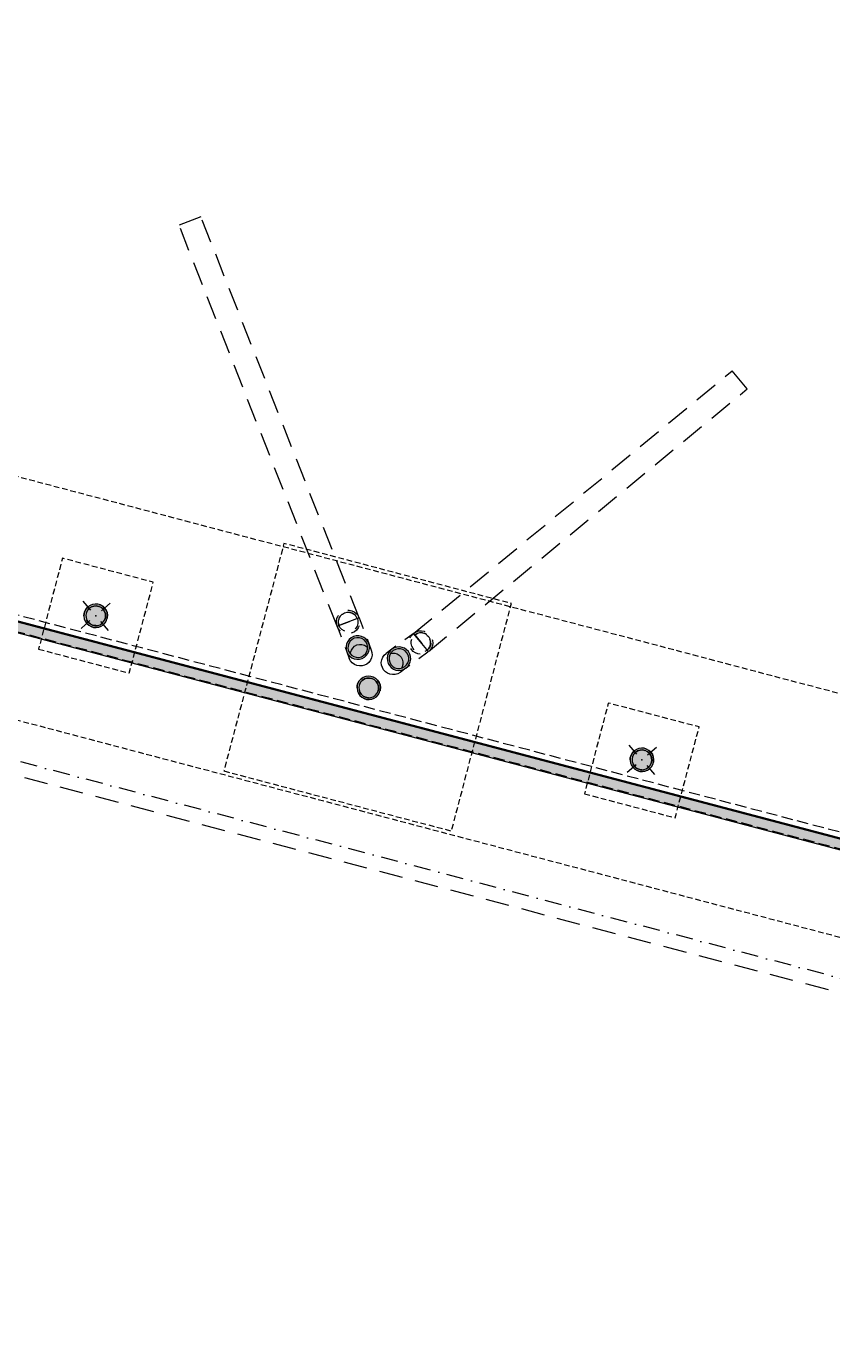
# Model space of a CAD drawing. Header units: millimetres. Extents: x -204291438 to 18864955, y -774833820 to 295284.
# Tile 11 of 87: x 50451 to 59005, y -5916 to 8098. Entities that reach past the tile are written whole.
import ezdxf

# ---------------------------------------------------------------- set-up
doc = ezdxf.new("R2010")
doc.units = ezdxf.units.MM
doc.header["$MEASUREMENT"] = 0
for name, pattern in [('Krawędzie ukryte', [170, 120, -50]), ('Kropki i Kreski', [360, 180, -90, 0, -90]), ('Przerywana', [240, 120, -120]), ('Przerywana długa', [390, 250, -140]), ('Przerywana gęsta', [90, 60, -30])]:
    doc.linetypes.add(name, pattern=pattern)
for name, color, linetype in [('213-A Wymiarowanie wewnętrzne', 7, 'Continuous'), ('215-A Wymiarowanie wewnętrzne 1_50', 7, 'Continuous'), ('822-IST-Brama zachodnia belki', 7, 'Continuous'), ('822-IST-Brama zachodnia stropy', 7, 'Continuous'), ('822-IST-Brama zachodnia słupy', 7, 'Continuous'), ('822-IST-Brama zachodnia ściany', 7, 'Continuous')]:
    doc.layers.add(name, color=color, linetype=linetype)
doc.styles.add('STYL_AUTOMATYCZNY_4', font='arial.ttf')
doc.dimstyles.new('STYL_AUTOMATYCZNY__3', dxfattribs={"dimtxt": 64.999998, "dimasz": 47.5, "dimexe": 0.18, "dimexo": 0.0625, "dimgap": 0, "dimtad": 1, "dimdec": 1, "dimlfac": 0.1, "dimzin": 0, "dimdsep": 46, "dimtxsty": 'STYL_AUTOMATYCZNY_4', "dimblk": 'ARROWHEAD_11', "dimblk1": 'ARROWHEAD_11', "dimblk2": 'ARROWHEAD_11', "dimcen": 0.09, "dimclrd": 30, "dimclre": 30, "dimclrt": 30, "dimazin": 0, "dimtfac": 1, "dimtdec": 4, "dimtmove": 0, "dimatfit": 3, "dimfxl": 0, "dimtolj": 1, "dimtzin": 0, "dimarcsym": 0})

# ---------------------------------------------------------------- blocks, each defined once
blk = doc.blocks.new('Strop_51_3', base_point=(36839, 18360))
at = {"layer": '822-IST-Brama zachodnia stropy', "color": 254, "linetype": 'Continuous', "lineweight": 0, "true_color": 0xcccccc, "flags": 128}
blk.add_lwpolyline([(36839, 18360), (30841, 19943), (27628, 7769), (33626, 6187), (62808, -1514), (68663, -3059), (71875, 9115), (66020, 10660), (67469, 16152), (38288, 23852)], close=True, dxfattribs=at)
blk = doc.blocks.new('Strop_60_3', base_point=(27098, 6866))
at = {"layer": '822-IST-Brama zachodnia stropy', "color": 254, "linetype": 'Przerywana gęsta', "lineweight": 0, "true_color": 0xcccccc, "flags": 128}
blk.add_lwpolyline([(27098, 6866), (68837, -4148), (69475, -1731), (27735, 9283)], close=True, dxfattribs=at)
blk = doc.blocks.new('Strop_81_3', base_point=(56379, -54))
at = {"layer": '822-IST-Brama zachodnia stropy', "color": 254, "linetype": 'Przerywana gęsta', "lineweight": 0, "true_color": 0xcccccc, "flags": 128}
blk.add_lwpolyline([(56379, -54), (57343, -309), (57598, 656), (56633, 910)], close=True, dxfattribs=at)
blk = doc.blocks.new('Strop_82_3', base_point=(52549, 189))
at = {"layer": '822-IST-Brama zachodnia stropy', "color": 254, "linetype": 'Przerywana gęsta', "lineweight": 0, "true_color": 0xcccccc, "flags": 128}
blk.add_lwpolyline([(52549, 189), (54966, -449), (55604, 1968), (53187, 2606)], close=True, dxfattribs=at)
blk = doc.blocks.new('Strop_83_3', base_point=(50581, 1483))
at = {"layer": '822-IST-Brama zachodnia stropy', "color": 254, "linetype": 'Przerywana gęsta', "lineweight": 0, "true_color": 0xcccccc, "flags": 128}
blk.add_lwpolyline([(50581, 1483), (51545, 1228), (51800, 2193), (50835, 2448)], close=True, dxfattribs=at)
blk = doc.blocks.new('Ściana_180_3', base_point=(33742, 6166))
at = {"layer": '822-IST-Brama zachodnia ściany', "linetype": 'Continuous', "lineweight": 0, "true_color": 0x666666}
blk.add_hatch(color=251, dxfattribs=at).paths.add_polyline_path([(33711, 6050), (62664, -1590), (62694, -1474), (33742, 6166)])
at = {"layer": '822-IST-Brama zachodnia ściany', "color": 254, "linetype": 'Continuous', "lineweight": 0, "true_color": 0xcccccc, "flags": 128}
for points in [[(33711, 6050), (62664, -1590)], [(62694, -1474), (33742, 6166)]]:
    blk.add_lwpolyline(points, dxfattribs=at)
blk = doc.blocks.new('Ściana_181_3', base_point=(69097, -3164))
at = {"layer": '822-IST-Brama zachodnia ściany', "color": 254, "linetype": 'Krawędzie ukryte', "lineweight": 0, "true_color": 0xcccccc, "flags": 128}
for points in [[(69112, -3106), (27515, 7871)], [(27471, 7706), (69069, -3270)]]:
    blk.add_lwpolyline(points, dxfattribs=at)
blk = doc.blocks.new('Słup_98_3', base_point=(53998, 1429))
at = {"layer": '822-IST-Brama zachodnia słupy', "linetype": 'Continuous', "lineweight": 0, "true_color": 0x666666}
h = blk.add_hatch(color=251, dxfattribs=at)
h.paths.add_polyline_path([(53854, 1456), (53867, 1431), (53885, 1409), (53908, 1392), (53933, 1381), (53961, 1375), (53989, 1376), (54016, 1383), (54041, 1396), (54062, 1414), (54079, 1436), (54090, 1462), (54096, 1489), (54095, 1517), (54088, 1544), (54075, 1569), (54057, 1591), (54035, 1607), (54010, 1619), (53982, 1625), (53954, 1624), (53927, 1617), (53902, 1604), (53881, 1586), (53864, 1564), (53852, 1538), (53847, 1511), (53848, 1483)])
h.paths.add_polyline_path([(53873, 1463), (53867, 1489), (53868, 1517), (53876, 1543), (53890, 1566), (53910, 1585), (53934, 1598), (53961, 1604), (53988, 1604), (54014, 1596), (54038, 1581), (54057, 1561), (54070, 1537), (54076, 1510), (54075, 1483), (54067, 1457), (54053, 1433), (54033, 1415), (54009, 1402), (53982, 1395), (53954, 1396), (53928, 1404), (53905, 1419), (53886, 1439)], flags=0)
blk.add_hatch(color=251, dxfattribs=at).paths.add_polyline_path([(53873, 1463), (53886, 1439), (53905, 1419), (53928, 1404), (53954, 1396), (53982, 1395), (54009, 1402), (54033, 1415), (54053, 1433), (54067, 1457), (54075, 1483), (54076, 1510), (54070, 1537), (54057, 1561), (54038, 1581), (54014, 1596), (53988, 1604), (53961, 1604), (53934, 1598), (53910, 1585), (53890, 1566), (53876, 1543), (53868, 1517), (53867, 1489)])
at = {"layer": '822-IST-Brama zachodnia słupy', "color": 254, "linetype": 'Przerywana', "lineweight": 0, "true_color": 0xcccccc, "flags": 128}
for points in [[(53752, 1727), (53745, 1754), (53744, 1782), (53750, 1810), (53761, 1835), (53778, 1858), (53799, 1876), (53824, 1889), (53851, 1895), (53879, 1896), (53907, 1891), (53932, 1879), (53955, 1862), (53973, 1841), (53985, 1816), (53992, 1789), (53993, 1761), (53988, 1733), (53976, 1708), (53959, 1685), (53938, 1667), (53913, 1655), (53886, 1648), (53858, 1647), (53830, 1652), (53805, 1664), (53782, 1681), (53764, 1702)], [(53967, 1809), (53973, 1782), (53972, 1755), (53964, 1728), (53950, 1705), (53930, 1686), (53906, 1673), (53879, 1667), (53852, 1668), (53825, 1676), (53802, 1690), (53783, 1710), (53771, 1733), (53770, 1734), (53764, 1761), (53765, 1788), (53773, 1815), (53787, 1838), (53807, 1857), (53831, 1870), (53858, 1876), (53885, 1875), (53912, 1867), (53935, 1853), (53954, 1833), (53966, 1810)]]:
    blk.add_lwpolyline(points, close=True, dxfattribs=at)
for points in [[(53774, 1812), (53786, 1833), (53788, 1836)], [(53788, 1836), (53807, 1853), (53808, 1854)], [(53808, 1854), (53831, 1867), (53832, 1867)], [(53832, 1867), (53858, 1874), (53859, 1874)], [(53859, 1874), (53886, 1873)], [(53886, 1873), (53887, 1873), (53913, 1865)], [(53913, 1865), (53916, 1862), (53936, 1850)], [(53936, 1850), (53947, 1838), (53955, 1830)], [(53966, 1810), (53955, 1830)], [(53752, 1727), (53854, 1456)], [(53765, 1758), (53765, 1767), (53766, 1786)], [(53765, 1758), (53771, 1733)], [(53766, 1786), (53772, 1805), (53774, 1812)], [(53771, 1733), (53966, 1810)], [(53985, 1816), (54088, 1544)]]:
    blk.add_lwpolyline(points, dxfattribs=at)
at = {"layer": '822-IST-Brama zachodnia słupy', "color": 254, "linetype": 'Continuous', "lineweight": 0, "true_color": 0xcccccc, "flags": 128}
for points in [[(53848, 1483), (53854, 1456), (53867, 1431), (53885, 1409), (53908, 1392), (53933, 1381), (53961, 1375), (53989, 1376), (54016, 1383), (54041, 1396), (54062, 1414), (54079, 1436), (54090, 1462), (54096, 1489), (54095, 1517), (54088, 1544), (54075, 1569), (54057, 1591), (54035, 1607), (54010, 1619), (53982, 1625), (53954, 1624), (53927, 1617), (53902, 1604), (53881, 1586), (53864, 1564), (53852, 1538), (53847, 1511)], [(53867, 1489), (53873, 1463), (53886, 1439), (53905, 1419), (53928, 1404), (53954, 1396), (53982, 1395), (54009, 1402), (54033, 1415), (54053, 1433), (54067, 1457), (54075, 1483), (54076, 1510), (54070, 1537), (54057, 1561), (54038, 1581), (54014, 1596), (53988, 1604), (53961, 1604), (53934, 1598), (53910, 1585), (53890, 1566), (53876, 1543), (53868, 1517)]]:
    blk.add_lwpolyline(points, close=True, dxfattribs=at)
for points in [[(54088, 1544), (54115, 1473)], [(53854, 1456), (53881, 1384)], [(54115, 1473), (54122, 1446), (54123, 1418), (54117, 1390), (54106, 1365), (54089, 1342), (54068, 1324), (54043, 1312), (54016, 1305), (53988, 1304), (53960, 1309), (53935, 1321), (53912, 1338), (53894, 1359), (53881, 1384)], [(53894, 1430), (53895, 1446), (53903, 1472), (53917, 1495), (53937, 1514), (53961, 1527), (53988, 1533), (54015, 1532), (54041, 1524), (54065, 1510), (54075, 1499)]]:
    blk.add_lwpolyline(points, dxfattribs=at)
blk = doc.blocks.new('Słup_99_3', base_point=(54346, 1337))
at = {"layer": '822-IST-Brama zachodnia słupy', "linetype": 'Continuous', "lineweight": 0, "true_color": 0x666666}
h = blk.add_hatch(color=251, dxfattribs=at)
h.paths.add_polyline_path([(54334, 1483), (54314, 1464), (54298, 1441), (54287, 1415), (54283, 1387), (54285, 1359), (54293, 1332), (54307, 1308), (54326, 1287), (54349, 1271), (54375, 1261), (54403, 1257), (54431, 1259), (54457, 1267), (54482, 1281), (54502, 1300), (54518, 1323), (54529, 1349), (54533, 1377), (54531, 1404), (54523, 1431), (54509, 1456), (54490, 1476), (54467, 1492), (54441, 1502), (54413, 1507), (54385, 1505), (54359, 1497)])
h.paths.add_polyline_path([(54346, 1467), (54370, 1480), (54397, 1486), (54424, 1486), (54451, 1478), (54474, 1464), (54493, 1444), (54506, 1420), (54513, 1393), (54512, 1366), (54504, 1339), (54490, 1316), (54470, 1297), (54446, 1284), (54419, 1277), (54392, 1278), (54366, 1286), (54342, 1300), (54323, 1320), (54310, 1344), (54304, 1370), (54304, 1398), (54312, 1424), (54326, 1448)], flags=0)
blk.add_hatch(color=251, dxfattribs=at).paths.add_polyline_path([(54346, 1467), (54326, 1448), (54312, 1424), (54304, 1398), (54304, 1370), (54310, 1344), (54323, 1320), (54342, 1300), (54366, 1286), (54392, 1278), (54419, 1277), (54446, 1284), (54470, 1297), (54490, 1316), (54504, 1339), (54512, 1366), (54513, 1393), (54506, 1420), (54493, 1444), (54474, 1464), (54451, 1478), (54424, 1486), (54397, 1486), (54370, 1480)])
at = {"layer": '822-IST-Brama zachodnia słupy', "color": 254, "linetype": 'Przerywana', "lineweight": 0, "true_color": 0xcccccc, "flags": 128}
for points in [[(54569, 1654), (54334, 1483)], [(54576, 1634), (54709, 1473)], [(54579, 1636), (54602, 1649)], [(54629, 1656), (54607, 1650), (54602, 1649)], [(54657, 1655), (54644, 1656), (54629, 1656)], [(54683, 1648), (54675, 1650), (54657, 1655)], [(54706, 1633), (54700, 1637), (54683, 1648)], [(54706, 1633), (54721, 1618), (54725, 1614)], [(54725, 1614), (54736, 1594), (54738, 1590)], [(54744, 1566), (54738, 1590)], [(54744, 1566), (54745, 1563)], [(54744, 1536), (54745, 1563)], [(54716, 1452), (54482, 1281)], [(54709, 1473), (54721, 1485)], [(54721, 1485), (54729, 1498), (54736, 1509)], [(54736, 1509), (54744, 1535)], [(54744, 1535), (54744, 1536)]]:
    blk.add_lwpolyline(points, dxfattribs=at)
for points in [[(54569, 1654), (54593, 1668), (54620, 1676), (54648, 1678), (54675, 1674), (54701, 1663), (54725, 1648), (54743, 1627), (54757, 1603), (54765, 1576), (54767, 1548), (54763, 1520), (54753, 1494), (54737, 1471), (54716, 1452), (54692, 1438), (54665, 1430), (54637, 1428), (54610, 1432), (54583, 1443), (54560, 1459), (54541, 1479), (54528, 1504), (54519, 1530), (54518, 1558), (54522, 1586), (54532, 1612), (54548, 1635)], [(54576, 1634), (54581, 1638), (54605, 1651), (54631, 1658), (54659, 1657), (54685, 1649), (54708, 1635), (54727, 1615), (54740, 1591), (54747, 1564), (54746, 1537), (54739, 1511), (54724, 1487), (54709, 1473), (54704, 1468), (54680, 1455), (54654, 1449), (54626, 1449), (54600, 1457), (54577, 1471), (54558, 1491), (54545, 1515), (54538, 1542), (54539, 1569), (54546, 1596), (54561, 1619)]]:
    blk.add_lwpolyline(points, close=True, dxfattribs=at)
at = {"layer": '822-IST-Brama zachodnia słupy', "color": 254, "linetype": 'Continuous', "lineweight": 0, "true_color": 0xcccccc, "flags": 128}
for points in [[(54420, 1236), (54396, 1222), (54369, 1214), (54341, 1212), (54313, 1216), (54287, 1226), (54264, 1242), (54245, 1263), (54232, 1287), (54223, 1314), (54221, 1342), (54226, 1370), (54236, 1396), (54252, 1419), (54273, 1438)], [(54334, 1483), (54273, 1438)], [(54320, 1437), (54335, 1441), (54363, 1440), (54389, 1433), (54412, 1419), (54431, 1399), (54444, 1375), (54451, 1348), (54450, 1321), (54443, 1294), (54434, 1281)], [(54482, 1281), (54420, 1236)]]:
    blk.add_lwpolyline(points, dxfattribs=at)
for points in [[(54283, 1387), (54285, 1359), (54293, 1332), (54307, 1308), (54326, 1287), (54349, 1271), (54375, 1261), (54403, 1257), (54431, 1259), (54457, 1267), (54482, 1281), (54502, 1300), (54518, 1323), (54529, 1349), (54533, 1377), (54531, 1404), (54523, 1431), (54509, 1456), (54490, 1476), (54467, 1492), (54441, 1502), (54413, 1507), (54385, 1505), (54359, 1497), (54334, 1483), (54314, 1464), (54298, 1441), (54287, 1415)], [(54304, 1370), (54310, 1344), (54323, 1320), (54342, 1300), (54366, 1286), (54392, 1278), (54419, 1277), (54446, 1284), (54470, 1297), (54490, 1316), (54504, 1339), (54512, 1366), (54513, 1393), (54506, 1420), (54493, 1444), (54474, 1464), (54451, 1478), (54424, 1486), (54397, 1486), (54370, 1480), (54346, 1467), (54326, 1448), (54312, 1424), (54304, 1398)]]:
    blk.add_lwpolyline(points, close=True, dxfattribs=at)
blk = doc.blocks.new('Słup_100_3', base_point=(54089, 1072))
at = {"layer": '822-IST-Brama zachodnia słupy', "linetype": 'Continuous', "lineweight": 0, "true_color": 0x666666}
h = blk.add_hatch(color=251, dxfattribs=at)
h.paths.add_polyline_path([(54183, 1153), (54163, 1172), (54138, 1186), (54112, 1194), (54084, 1197), (54056, 1192), (54030, 1182), (54007, 1166), (53988, 1146), (53974, 1121), (53966, 1095), (53964, 1067), (53968, 1039), (53978, 1013), (53994, 990), (54014, 971), (54039, 957), (54065, 949), (54093, 947), (54121, 951), (54147, 961), (54170, 977), (54189, 998), (54203, 1022), (54211, 1049), (54213, 1076), (54209, 1104), (54199, 1130)])
h.paths.add_polyline_path([(54168, 1140), (54183, 1117), (54192, 1091), (54193, 1064), (54188, 1037), (54175, 1013), (54157, 992), (54134, 977), (54108, 968), (54081, 967), (54054, 972), (54030, 985), (54009, 1003), (53994, 1026), (53985, 1052), (53984, 1079), (53989, 1106), (54002, 1131), (54020, 1151), (54043, 1166), (54069, 1175), (54096, 1176), (54123, 1171), (54148, 1158)], flags=0)
blk.add_hatch(color=251, dxfattribs=at).paths.add_polyline_path([(54168, 1140), (54148, 1158), (54123, 1171), (54096, 1176), (54069, 1175), (54043, 1166), (54020, 1151), (54002, 1131), (53989, 1106), (53984, 1079), (53985, 1052), (53994, 1026), (54009, 1003), (54030, 985), (54054, 972), (54081, 967), (54108, 968), (54134, 977), (54157, 992), (54175, 1013), (54188, 1037), (54193, 1064), (54192, 1091), (54183, 1117)])
at = {"layer": '822-IST-Brama zachodnia słupy', "color": 254, "linetype": 'Continuous', "lineweight": 0, "true_color": 0xcccccc, "flags": 128}
for points in [[(53964, 1067), (53968, 1039), (53978, 1013), (53994, 990), (54014, 971), (54039, 957), (54065, 949), (54093, 947), (54121, 951), (54147, 961), (54170, 977), (54189, 998), (54203, 1022), (54211, 1049), (54213, 1076), (54209, 1104), (54199, 1130), (54183, 1153), (54163, 1172), (54138, 1186), (54112, 1194), (54084, 1197), (54056, 1192), (54030, 1182), (54007, 1166), (53988, 1146), (53974, 1121), (53966, 1095)], [(53985, 1052), (53994, 1026), (54009, 1003), (54030, 985), (54054, 972), (54081, 967), (54108, 968), (54134, 977), (54157, 992), (54175, 1013), (54188, 1037), (54193, 1064), (54192, 1091), (54183, 1117), (54168, 1140), (54148, 1158), (54123, 1171), (54096, 1176), (54069, 1175), (54043, 1166), (54020, 1151), (54002, 1131), (53989, 1106), (53984, 1079)]]:
    blk.add_lwpolyline(points, close=True, dxfattribs=at)
at = {"layer": '822-IST-Brama zachodnia słupy', "color": 254, "linetype": 'Przerywana', "lineweight": 0, "true_color": 0xcccccc, "flags": 128}
for points in [[(54183, 1153), (54199, 1130), (54209, 1104), (54213, 1076), (54211, 1049), (54203, 1022), (54189, 998), (54170, 977), (54147, 961), (54121, 951), (54093, 947), (54065, 949), (54039, 957), (54014, 971), (53994, 990), (53978, 1013), (53968, 1039), (53964, 1067), (53966, 1095), (53974, 1121), (53988, 1146), (54007, 1166), (54030, 1182), (54056, 1192), (54084, 1197), (54112, 1194), (54138, 1186), (54163, 1172)], [(54168, 1140), (54183, 1117), (54192, 1091), (54193, 1064), (54188, 1037), (54175, 1013), (54157, 992), (54134, 977), (54108, 968), (54081, 967), (54054, 972), (54030, 985), (54009, 1003), (53994, 1026), (53985, 1052), (53984, 1079), (53989, 1106), (54002, 1131), (54020, 1151), (54043, 1166), (54069, 1175), (54096, 1176), (54123, 1171), (54148, 1158)]]:
    blk.add_lwpolyline(points, close=True, dxfattribs=at)
blk = doc.blocks.new('Słup_113_3', base_point=(51188, 1837))
at = {"layer": '822-IST-Brama zachodnia słupy', "linetype": 'Continuous', "lineweight": 0, "true_color": 0x666666}
h = blk.add_hatch(color=251, dxfattribs=at)
h.paths.add_polyline_path([(51282, 1919), (51262, 1938), (51238, 1952), (51211, 1960), (51183, 1962), (51155, 1958), (51129, 1947), (51106, 1932), (51087, 1911), (51073, 1887), (51065, 1860), (51063, 1832), (51067, 1805), (51077, 1779), (51093, 1755), (51114, 1736), (51138, 1722), (51165, 1714), (51193, 1712), (51220, 1716), (51246, 1727), (51269, 1742), (51288, 1763), (51302, 1787), (51311, 1814), (51313, 1842), (51309, 1870), (51298, 1896)])
h.paths.add_polyline_path([(51267, 1906), (51282, 1883), (51291, 1857), (51293, 1829), (51287, 1802), (51275, 1778), (51256, 1758), (51234, 1742), (51207, 1734), (51180, 1732), (51153, 1738), (51129, 1750), (51108, 1768), (51093, 1791), (51085, 1817), (51083, 1845), (51089, 1872), (51101, 1896), (51119, 1917), (51142, 1932), (51168, 1940), (51196, 1942), (51222, 1936), (51247, 1924)], flags=0)
blk.add_hatch(color=251, dxfattribs=at).paths.add_polyline_path([(51267, 1906), (51247, 1924), (51222, 1936), (51196, 1942), (51168, 1940), (51142, 1932), (51119, 1917), (51101, 1896), (51089, 1872), (51083, 1845), (51085, 1817), (51093, 1791), (51108, 1768), (51129, 1750), (51153, 1738), (51180, 1732), (51207, 1734), (51234, 1742), (51256, 1758), (51275, 1778), (51287, 1802), (51293, 1829), (51291, 1857), (51282, 1883)])
at = {"layer": '822-IST-Brama zachodnia słupy', "color": 254, "linetype": 'Continuous', "lineweight": 0, "true_color": 0xcccccc}
for p, q in [((51136, 1898), (51054, 1992)), ((51248, 1889), (51343, 1971)), ((51127, 1785), (51033, 1703)), ((51240, 1776), (51322, 1682))]:
    blk.add_line(p, q, dxfattribs=at)
at = {"layer": '822-IST-Brama zachodnia słupy', "color": 254, "linetype": 'Continuous', "lineweight": 0, "true_color": 0xcccccc, "flags": 128}
for points in [[(51063, 1832), (51067, 1805), (51077, 1779), (51093, 1755), (51114, 1736), (51138, 1722), (51165, 1714), (51193, 1712), (51220, 1716), (51246, 1727), (51269, 1742), (51288, 1763), (51302, 1787), (51311, 1814), (51313, 1842), (51309, 1870), (51298, 1896), (51282, 1919), (51262, 1938), (51238, 1952), (51211, 1960), (51183, 1962), (51155, 1958), (51129, 1947), (51106, 1932), (51087, 1911), (51073, 1887), (51065, 1860)], [(51085, 1817), (51093, 1791), (51108, 1768), (51129, 1750), (51153, 1738), (51180, 1732), (51207, 1734), (51234, 1742), (51256, 1758), (51275, 1778), (51287, 1802), (51293, 1829), (51291, 1857), (51282, 1883), (51267, 1906), (51247, 1924), (51222, 1936), (51196, 1942), (51168, 1940), (51142, 1932), (51119, 1917), (51101, 1896), (51089, 1872), (51083, 1845)]]:
    blk.add_lwpolyline(points, close=True, dxfattribs=at)
at = {"layer": '822-IST-Brama zachodnia słupy', "color": 254, "linetype": 'Przerywana', "lineweight": 0, "true_color": 0xcccccc, "flags": 128}
for points in [[(51282, 1919), (51298, 1896), (51309, 1870), (51313, 1842), (51311, 1814), (51302, 1787), (51288, 1763), (51269, 1742), (51246, 1727), (51220, 1716), (51193, 1712), (51165, 1714), (51138, 1722), (51114, 1736), (51093, 1755), (51077, 1779), (51067, 1805), (51063, 1832), (51065, 1860), (51073, 1887), (51087, 1911), (51106, 1932), (51129, 1947), (51155, 1958), (51183, 1962), (51211, 1960), (51238, 1952), (51262, 1938)], [(51267, 1906), (51282, 1883), (51291, 1857), (51293, 1829), (51287, 1802), (51275, 1778), (51256, 1758), (51234, 1742), (51207, 1734), (51180, 1732), (51153, 1738), (51129, 1750), (51108, 1768), (51093, 1791), (51085, 1817), (51083, 1845), (51089, 1872), (51101, 1896), (51119, 1917), (51142, 1932), (51168, 1940), (51196, 1942), (51222, 1936), (51247, 1924)]]:
    blk.add_lwpolyline(points, close=True, dxfattribs=at)
at = {"layer": '822-IST-Brama zachodnia słupy', "color": 254, "linetype": 'Continuous', "lineweight": 0, "true_color": 0xcccccc}
blk.add_point((51188, 1837), dxfattribs=at)
blk = doc.blocks.new('Słup_114_3', base_point=(56989, 306))
at = {"layer": '822-IST-Brama zachodnia słupy', "linetype": 'Continuous', "lineweight": 0, "true_color": 0x666666}
h = blk.add_hatch(color=251, dxfattribs=at)
h.paths.add_polyline_path([(57084, 388), (57063, 407), (57039, 421), (57012, 429), (56984, 431), (56957, 427), (56931, 417), (56908, 401), (56889, 380), (56875, 356), (56866, 329), (56864, 301), (56869, 274), (56879, 248), (56895, 225), (56915, 206), (56939, 192), (56966, 183), (56994, 181), (57022, 185), (57048, 196), (57071, 212), (57090, 232), (57104, 256), (57112, 283), (57114, 311), (57110, 339), (57100, 365)])
h.paths.add_polyline_path([(57069, 375), (57084, 352), (57092, 326), (57094, 298), (57088, 272), (57076, 247), (57058, 227), (57035, 212), (57009, 203), (56982, 201), (56955, 207), (56930, 219), (56910, 238), (56895, 261), (56886, 287), (56885, 314), (56890, 341), (56902, 365), (56921, 386), (56944, 401), (56970, 409), (56997, 411), (57024, 405), (57048, 393)], flags=0)
blk.add_hatch(color=251, dxfattribs=at).paths.add_polyline_path([(57069, 375), (57048, 393), (57024, 405), (56997, 411), (56970, 409), (56944, 401), (56921, 386), (56902, 365), (56890, 341), (56885, 314), (56886, 287), (56895, 261), (56910, 238), (56930, 219), (56955, 207), (56982, 201), (57009, 203), (57035, 212), (57058, 227), (57076, 247), (57088, 272), (57094, 298), (57092, 326), (57084, 352)])
at = {"layer": '822-IST-Brama zachodnia słupy', "color": 254, "linetype": 'Continuous', "lineweight": 0, "true_color": 0xcccccc}
for p, q in [((56937, 367), (56855, 461)), ((57050, 358), (57144, 440)), ((56929, 254), (56834, 172)), ((57042, 246), (57123, 151))]:
    blk.add_line(p, q, dxfattribs=at)
at = {"layer": '822-IST-Brama zachodnia słupy', "color": 254, "linetype": 'Continuous', "lineweight": 0, "true_color": 0xcccccc, "flags": 128}
for points in [[(56864, 301), (56869, 274), (56879, 248), (56895, 225), (56915, 206), (56939, 192), (56966, 183), (56994, 181), (57022, 185), (57048, 196), (57071, 212), (57090, 232), (57104, 256), (57112, 283), (57114, 311), (57110, 339), (57100, 365), (57084, 388), (57063, 407), (57039, 421), (57012, 429), (56984, 431), (56957, 427), (56931, 417), (56908, 401), (56889, 380), (56875, 356), (56866, 329)], [(56886, 287), (56895, 261), (56910, 238), (56930, 219), (56955, 207), (56982, 201), (57009, 203), (57035, 212), (57058, 227), (57076, 247), (57088, 272), (57094, 298), (57092, 326), (57084, 352), (57069, 375), (57048, 393), (57024, 405), (56997, 411), (56970, 409), (56944, 401), (56921, 386), (56902, 365), (56890, 341), (56885, 314)]]:
    blk.add_lwpolyline(points, close=True, dxfattribs=at)
at = {"layer": '822-IST-Brama zachodnia słupy', "color": 254, "linetype": 'Przerywana', "lineweight": 0, "true_color": 0xcccccc, "flags": 128}
for points in [[(57084, 388), (57100, 365), (57110, 339), (57114, 311), (57112, 283), (57104, 256), (57090, 232), (57071, 212), (57048, 196), (57022, 185), (56994, 181), (56966, 183), (56939, 192), (56915, 206), (56895, 225), (56879, 248), (56869, 274), (56864, 301), (56866, 329), (56875, 356), (56889, 380), (56908, 401), (56931, 417), (56957, 427), (56984, 431), (57012, 429), (57039, 421), (57063, 407)], [(57069, 375), (57084, 352), (57092, 326), (57094, 298), (57088, 272), (57076, 247), (57058, 227), (57035, 212), (57009, 203), (56982, 201), (56955, 207), (56930, 219), (56910, 238), (56895, 261), (56886, 287), (56885, 314), (56890, 341), (56902, 365), (56921, 386), (56944, 401), (56970, 409), (56997, 411), (57024, 405), (57048, 393)]]:
    blk.add_lwpolyline(points, close=True, dxfattribs=at)
at = {"layer": '822-IST-Brama zachodnia słupy', "color": 254, "linetype": 'Continuous', "lineweight": 0, "true_color": 0xcccccc}
blk.add_point((56989, 306), dxfattribs=at)
blk = doc.blocks.new('Belka_10_3', base_point=(62404, -2886))
at = {"layer": '822-IST-Brama zachodnia belki', "color": 254, "linetype": 'Kropki i Kreski', "lineweight": 0, "true_color": 0xcccccc}
blk.add_line((62404, -2886), (33300, 4794), dxfattribs=at)
blk = doc.blocks.new('Belka_50_3', base_point=(54642, 1553))
at = {"layer": '822-IST-Brama zachodnia belki', "color": 254, "linetype": 'Przerywana długa', "lineweight": 0, "true_color": 0xcccccc}
for p, q in [((54563, 1650), (57947, 4438)), ((58106, 4246), (57947, 4438)), ((54722, 1457), (58106, 4246)), ((54722, 1457), (54563, 1650))]:
    blk.add_line(p, q, dxfattribs=at)
blk = doc.blocks.new('Belka_51_3', base_point=(53869, 1772))
at = {"layer": '822-IST-Brama zachodnia belki', "color": 254, "linetype": 'Przerywana długa', "lineweight": 0, "true_color": 0xcccccc}
for p, q in [((52305, 6077), (52073, 5986)), ((53985, 1817), (52305, 6077)), ((53752, 1726), (52073, 5986)), ((53985, 1817), (53752, 1726))]:
    blk.add_line(p, q, dxfattribs=at)
blk = doc.blocks.new('Belka_56_3', base_point=(62404, -2886))
at = {"layer": '822-IST-Brama zachodnia belki', "color": 254, "linetype": 'Kropki i Kreski', "lineweight": 0, "true_color": 0xcccccc}
blk.add_line((62404, -2886), (33300, 4794), dxfattribs=at)
at = {"layer": '822-IST-Brama zachodnia belki', "color": 254, "linetype": 'Przerywana długa', "lineweight": 0, "true_color": 0xcccccc}
blk.add_line((62365, -3033), (33261, 4646), dxfattribs=at)
blk = doc.blocks.new('*D5624')
at = {"layer": '213-A Wymiarowanie wewnętrzne', "linetype": 'Continuous', "lineweight": 200}
for points in [[(128856, 16963), (128857, 16958), (128860, 16954), (128864, 16952), (128869, 16951), (128874, 16952), (128878, 16954), (128880, 16958), (128881, 16963), (128880, 16968), (128878, 16972), (128874, 16975), (128869, 16976), (128864, 16975), (128860, 16972), (128857, 16968)], [(124889, 1928), (124890, 1923), (124893, 1919), (124897, 1916), (124901, 1915), (124906, 1916), (124910, 1919), (124913, 1923), (124914, 1928), (124913, 1933), (124910, 1937), (124906, 1939), (124901, 1940), (124897, 1939), (124893, 1937), (124890, 1933)]]:
    blk.add_hatch(color=30, dxfattribs=at).paths.add_polyline_path(points)
at = {"layer": '213-A Wymiarowanie wewnętrzne', "color": 30, "linetype": 'Continuous', "lineweight": 0}
for p, q in [((128824, 16975), (128857, 16966)), ((128881, 16960), (128914, 16951)), ((128866, 16951), (124905, 1940)), ((124856, 1940), (124889, 1931)), ((124898, 1916), (124895, 1904)), ((124914, 1925), (124947, 1916))]:
    blk.add_line(p, q, dxfattribs=at)
for centre in [(128869, 16963), (124901, 1928)]:
    blk.add_circle(centre, 12.5, dxfattribs=at)
at = {"layer": '213-A Wymiarowanie wewnętrzne', "color": 30, "lineweight": 200, "insert": (126844, 9341), "char_height": 65, "attachment_point": 7, "rotation": 75.218, "style": 'STYL_AUTOMATYCZNY_4'}
blk.add_mtext('\\A1;{\\pql;\\fArial|b0|i0|c238|p0;\\W1.000000;1\xa0555}', dxfattribs=at)
blk = doc.blocks.new('ARROWHEAD_11')
at = {"color": 0, "linetype": 'Continuous', "lineweight": 0}
blk.add_line((0, 0), (-1, 0), dxfattribs=at)
at = {"color": 0, "linetype": 'Continuous', "lineweight": 0, "const_width": 0.25, "flags": 128}
blk.add_lwpolyline([(-0.125, 0, 1), (0.125, 0, 1)], format="xyb", close=True, dxfattribs=at)
blk = doc.blocks.new('*D5629')
at = {"layer": '213-A Wymiarowanie wewnętrzne', "linetype": 'Continuous', "lineweight": 200}
for points in [[(146339, 12350), (146340, 12345), (146343, 12341), (146347, 12338), (146352, 12337), (146356, 12338), (146360, 12341), (146363, 12345), (146364, 12350), (146363, 12355), (146360, 12359), (146356, 12362), (146352, 12362), (146347, 12362), (146343, 12359), (146340, 12355)], [(142372, -2685), (142373, -2690), (142375, -2694), (142379, -2697), (142384, -2698), (142389, -2697), (142393, -2694), (142396, -2690), (142397, -2685), (142396, -2681), (142393, -2677), (142389, -2674), (142384, -2673), (142379, -2674), (142375, -2677), (142373, -2681)]]:
    blk.add_hatch(color=30, dxfattribs=at).paths.add_polyline_path(points)
at = {"layer": '213-A Wymiarowanie wewnętrzne', "color": 30, "linetype": 'Continuous', "lineweight": 0}
for p, q in [((146348, 12338), (142387, -2673)), ((146306, 12362), (146339, 12353)), ((142339, -2673), (142372, -2682)), ((142381, -2697), (142378, -2710)), ((142396, -2689), (142429, -2697))]:
    blk.add_line(p, q, dxfattribs=at)
blk.add_circle((142384, -2685), 12.5, dxfattribs=at)
at = {"layer": '213-A Wymiarowanie wewnętrzne', "color": 30, "lineweight": 200, "insert": (144327, 4728), "char_height": 65, "attachment_point": 7, "rotation": 75.218, "style": 'STYL_AUTOMATYCZNY_4'}
blk.add_mtext('\\A1;{\\pql;\\fArial|b0|i0|c238|p0;\\W1.000000;1\xa0555}', dxfattribs=at)
blk = doc.blocks.new('*D6054')
at = {"layer": '213-A Wymiarowanie wewnętrzne', "linetype": 'Continuous', "lineweight": 200}
for points in [[(163325, -7687), (163326, -7692), (163329, -7696), (163333, -7699), (163338, -7700), (163343, -7699), (163347, -7696), (163349, -7692), (163350, -7687), (163349, -7682), (163347, -7678), (163343, -7676), (163338, -7675), (163333, -7676), (163329, -7678), (163326, -7682)], [(165187, -8178), (165188, -8183), (165190, -8187), (165194, -8190), (165199, -8191), (165204, -8190), (165208, -8187), (165211, -8183), (165212, -8178), (165211, -8173), (165208, -8169), (165204, -8167), (165199, -8166), (165194, -8167), (165190, -8169), (165188, -8173)]]:
    blk.add_hatch(color=30, dxfattribs=at).paths.add_polyline_path(points)
at = {"layer": '213-A Wymiarowanie wewnętrzne', "color": 30, "linetype": 'Continuous', "lineweight": 0}
for p, q in [((163335, -7699), (163326, -7732)), ((163350, -7642), (163341, -7675)), ((165187, -8175), (163350, -7690)), ((165211, -8133), (165202, -8166))]:
    blk.add_line(p, q, dxfattribs=at)
for centre in [(163338, -7687), (165199, -8178)]:
    blk.add_circle(centre, 12.5, dxfattribs=at)
at = {"layer": '213-A Wymiarowanie wewnętrzne', "color": 30, "lineweight": 200, "insert": (164164, -7892), "char_height": 65, "attachment_point": 7, "rotation": 345.218, "style": 'STYL_AUTOMATYCZNY_4'}
blk.add_mtext('\\A1;{\\pql;\\fArial|b0|i0|c238|p0;\\W1.000000;192,5}', dxfattribs=at)
blk = doc.blocks.new('*D6364')
at = {"layer": '213-A Wymiarowanie wewnętrzne', "linetype": 'Continuous', "lineweight": 200}
for points in [[(128856, 16963), (128857, 16958), (128860, 16954), (128864, 16952), (128869, 16951), (128874, 16952), (128878, 16954), (128880, 16958), (128881, 16963), (128880, 16968), (128878, 16972), (128874, 16975), (128869, 16976), (128864, 16975), (128860, 16972), (128857, 16968)], [(124889, 1928), (124890, 1923), (124893, 1919), (124897, 1916), (124901, 1915), (124906, 1916), (124910, 1919), (124913, 1923), (124914, 1928), (124913, 1933), (124910, 1937), (124906, 1939), (124901, 1940), (124897, 1939), (124893, 1937), (124890, 1933)]]:
    blk.add_hatch(color=30, dxfattribs=at).paths.add_polyline_path(points)
at = {"layer": '213-A Wymiarowanie wewnętrzne', "color": 30, "linetype": 'Continuous', "lineweight": 0}
for p, q in [((128824, 16975), (128857, 16966)), ((128881, 16960), (128914, 16951)), ((128866, 16951), (124905, 1940)), ((124856, 1940), (124889, 1931)), ((124898, 1916), (124895, 1904)), ((124914, 1925), (124947, 1916))]:
    blk.add_line(p, q, dxfattribs=at)
for centre in [(128869, 16963), (124901, 1928)]:
    blk.add_circle(centre, 12.5, dxfattribs=at)
at = {"layer": '213-A Wymiarowanie wewnętrzne', "color": 30, "lineweight": 200, "insert": (126844, 9341), "char_height": 65, "attachment_point": 7, "rotation": 75.218, "style": 'STYL_AUTOMATYCZNY_4'}
blk.add_mtext('\\A1;{\\pql;\\fArial|b0|i0|c238|p0;\\W1.000000;1\xa0555}', dxfattribs=at)
blk = doc.blocks.new('*D6369')
at = {"layer": '213-A Wymiarowanie wewnętrzne', "linetype": 'Continuous', "lineweight": 200}
for points in [[(146339, 12350), (146340, 12345), (146343, 12341), (146347, 12338), (146352, 12337), (146356, 12338), (146360, 12341), (146363, 12345), (146364, 12350), (146363, 12355), (146360, 12359), (146356, 12362), (146352, 12362), (146347, 12362), (146343, 12359), (146340, 12355)], [(142372, -2685), (142373, -2690), (142375, -2694), (142379, -2697), (142384, -2698), (142389, -2697), (142393, -2694), (142396, -2690), (142397, -2685), (142396, -2681), (142393, -2677), (142389, -2674), (142384, -2673), (142379, -2674), (142375, -2677), (142373, -2681)]]:
    blk.add_hatch(color=30, dxfattribs=at).paths.add_polyline_path(points)
at = {"layer": '213-A Wymiarowanie wewnętrzne', "color": 30, "linetype": 'Continuous', "lineweight": 0}
for p, q in [((146348, 12338), (142387, -2673)), ((146306, 12362), (146339, 12353)), ((142339, -2673), (142372, -2682)), ((142381, -2697), (142378, -2710)), ((142396, -2689), (142429, -2697))]:
    blk.add_line(p, q, dxfattribs=at)
blk.add_circle((142384, -2685), 12.5, dxfattribs=at)
at = {"layer": '213-A Wymiarowanie wewnętrzne', "color": 30, "lineweight": 200, "insert": (144327, 4728), "char_height": 65, "attachment_point": 7, "rotation": 75.218, "style": 'STYL_AUTOMATYCZNY_4'}
blk.add_mtext('\\A1;{\\pql;\\fArial|b0|i0|c238|p0;\\W1.000000;1\xa0555}', dxfattribs=at)
blk = doc.blocks.new('*D6755')
at = {"layer": '215-A Wymiarowanie wewnętrzne 1_50', "linetype": 'Continuous', "lineweight": 200}
for points in [[(163893, -5535), (163894, -5540), (163897, -5544), (163901, -5547), (163906, -5548), (163911, -5547), (163915, -5544), (163917, -5540), (163918, -5535), (163917, -5530), (163915, -5526), (163911, -5524), (163906, -5523), (163901, -5524), (163897, -5526), (163894, -5530)], [(165755, -6026), (165755, -6031), (165758, -6035), (165762, -6038), (165767, -6039), (165772, -6038), (165776, -6035), (165779, -6031), (165780, -6026), (165779, -6021), (165776, -6017), (165772, -6015), (165767, -6014), (165762, -6015), (165758, -6017), (165755, -6021)]]:
    blk.add_hatch(color=30, dxfattribs=at).paths.add_polyline_path(points)
at = {"layer": '215-A Wymiarowanie wewnętrzne 1_50', "color": 30, "linetype": 'Continuous', "lineweight": 0}
for p, q in [((163894, -5532), (163882, -5529)), ((163903, -5547), (163894, -5580)), ((163918, -5490), (163909, -5523)), ((165755, -6023), (163918, -5538)), ((165779, -5981), (165770, -6014)), ((165764, -6038), (165755, -6072))]:
    blk.add_line(p, q, dxfattribs=at)
for centre in [(163906, -5535), (165767, -6026)]:
    blk.add_circle(centre, 12.5, dxfattribs=at)
at = {"layer": '215-A Wymiarowanie wewnętrzne 1_50', "color": 30, "lineweight": 200, "insert": (164732, -5740), "char_height": 65, "attachment_point": 7, "rotation": 345.218, "style": 'STYL_AUTOMATYCZNY_4'}
blk.add_mtext('\\A1;{\\pql;\\fArial|b0|i0|c238|p0;\\W1.000000;192,5}', dxfattribs=at)

msp = doc.modelspace()

# ---------------------------------------------------------------- block references
at = {"layer": '822-IST-Brama zachodnia belki', "color": 254, "lineweight": 0, "true_color": 0xcccccc}
for name, p in [('Belka_10_3', (62403.97, -2886.12)), ('Belka_51_3', (53868.55, 1771.51)), ('Belka_56_3', (62403.97, -2886.12)), ('Belka_50_3', (54642.49, 1553.1))]:
    msp.add_blockref(name, p, dxfattribs=at)
at = {"layer": '822-IST-Brama zachodnia stropy', "color": 254, "linetype": 'Continuous', "lineweight": 0, "true_color": 0xcccccc}
msp.add_blockref('Strop_51_3', (36838.67, 18360.17), dxfattribs=at)
at = {"layer": '822-IST-Brama zachodnia stropy', "color": 254, "linetype": 'Przerywana gęsta', "lineweight": 0, "true_color": 0xcccccc}
for name, p in [('Strop_60_3', (27097.63, 6866.15)), ('Strop_82_3', (52549.26, 188.7)), ('Strop_83_3', (50580.82, 1482.94)), ('Strop_81_3', (56378.85, -54.39))]:
    msp.add_blockref(name, p, dxfattribs=at)
at = {"layer": '822-IST-Brama zachodnia słupy', "color": 254, "lineweight": 0, "true_color": 0xcccccc}
for name, p in [('Słup_113_3', (51187.84, 1837.05)), ('Słup_98_3', (53998.36, 1428.56)), ('Słup_99_3', (54346.44, 1336.71)), ('Słup_100_3', (54088.55, 1071.62)), ('Słup_114_3', (56989.26, 306.2))]:
    msp.add_blockref(name, p, dxfattribs=at)
at = {"layer": '822-IST-Brama zachodnia ściany', "color": 254, "lineweight": 0, "true_color": 0xcccccc}
for name, p in [('Ściana_181_3', (69096.97, -3163.61)), ('Ściana_180_3', (33741.77, 6165.74))]:
    msp.add_blockref(name, p, dxfattribs=at)

# ---------------------------------------------------------------- dimensions: what is measured, and where the dimension line sits
at = {"layer": '213-A Wymiarowanie wewnętrzne', "color": 30, "linetype": 'Continuous', "lineweight": 200}
for base, p1, p2, angle, picture, middle, turn in [((124901.47, 1927.84), (51809.1, 37297.33), (47938.32, 22236.47), 255.218034, '*D5624', (126841.19, 9457.09), 75.218034), ((142384.1, -2685.39), (51809.1, 37297.33), (47938.32, 22236.47), 255.218034, '*D5629', (144323.82, 4843.87), 75.218034), ((124901.47, 1927.84), (51809.1, 37297.33), (47938.32, 22236.47), 255.218034, '*D6364', (126841.19, 9457.09), 75.218034), ((142384.1, -2685.39), (51809.1, 37297.33), (47938.32, 22236.47), 255.218034, '*D6369', (144323.82, 4843.87), 75.218034), ((163337.89, -7687.1), (-12612716.43, -48432356.49), (164489.85, -3321.53), 165.218034, '*D6054', (164277.57, -7888.01), 345.218034)]:
    dim = msp.add_linear_dim(base=base, p1=p1, p2=p2, angle=angle, dimstyle='STYL_AUTOMATYCZNY__3', dxfattribs=at)
    dim.commit()
    dim.dimension.update_dxf_attribs({"geometry": picture, "text_midpoint": middle, "dimtype": 160, "text_rotation": turn})
at = {"layer": '215-A Wymiarowanie wewnętrzne 1_50', "color": 30, "linetype": 'Continuous', "lineweight": 200}
dim = msp.add_linear_dim(base=(163905.76, -5535.07), p1=(-12612716.43, -48432356.49), p2=(164489.85, -3321.53), angle=165.218034, dimstyle='STYL_AUTOMATYCZNY__3', dxfattribs=at)
dim.commit()
dim.dimension.update_dxf_attribs({"geometry": '*D6755', "text_midpoint": (164845.44, -5735.98), "dimtype": 160, "text_rotation": 345.218034})

doc.saveas('drawing.dxf')
